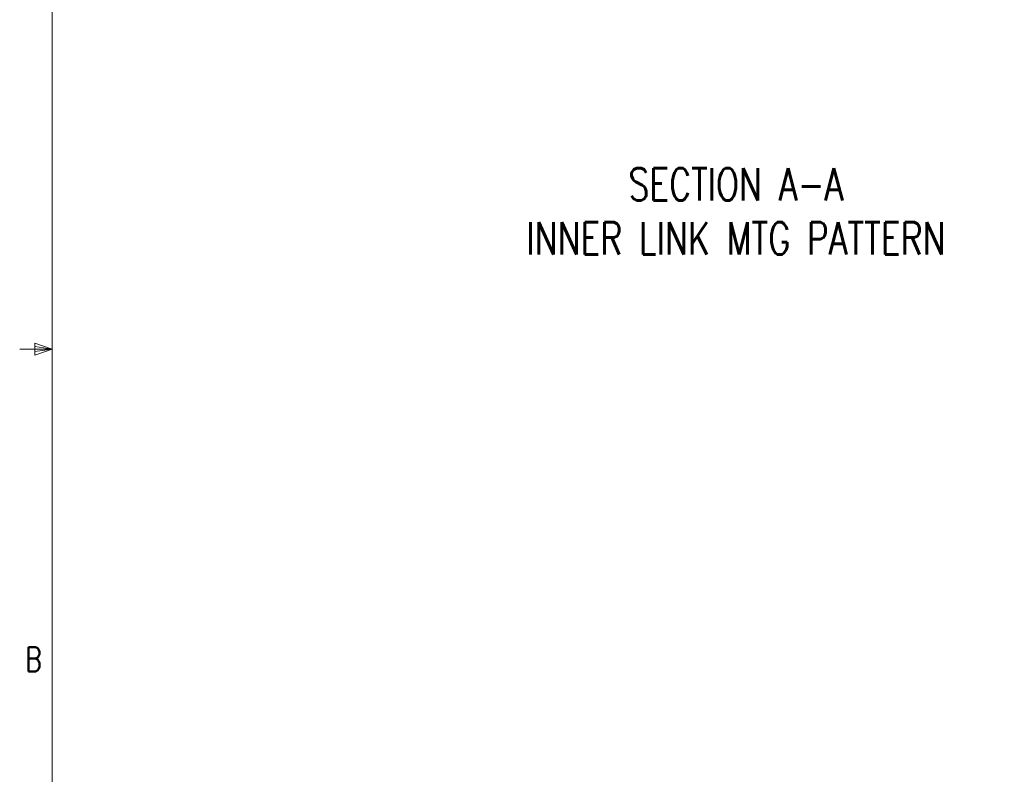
# Model space of a CAD drawing. Extents: x 13 to 426, y 7 to 274.
# Tile 5 of 17: x 13 to 109, y 98 to 172. Entities that reach past the tile are written whole.
import ezdxf

# ---------------------------------------------------------------- set-up
doc = ezdxf.new("R2010")
doc.units = 0
doc.header["$MEASUREMENT"] = 0
doc.styles.add('SLDTEXTSTYLE0', font='SIMPLEX', dxfattribs={"width": 0.75})

msp = doc.modelspace()

# ---------------------------------------------------------------- linework, layer by layer
at = {"color": 7, "linetype": 'Continuous', "lineweight": 0}
for p, q in [((15.907, 270.309), (15.907, 9.959)), ((15.907, 140.134), (14.2, 140.707)), ((14.2, 139.524), (14.2, 140.707)), ((15.907, 140.134), (12.732, 140.134)), ((15.907, 140.134), (14.2, 140.395)), ((15.907, 140.134), (14.2, 139.524)), ((15.907, 140.134), (14.2, 139.904))]:
    msp.add_line(p, q, dxfattribs=at)

# ---------------------------------------------------------------- texts
at = {"color": 7, "style": 'SLDTEXTSTYLE0'}
for s, insert, char_height, attachment_point in [('SECTION A-A\\PINNER LINK MTG PATTERN', (82.817, 157.854), 3.175, 2), ('B', (13.279, 110.956), 2.381, 1)]:
    msp.add_mtext(s, dxfattribs=dict(at, insert=insert, char_height=char_height, attachment_point=attachment_point))

doc.saveas('drawing.dxf')
